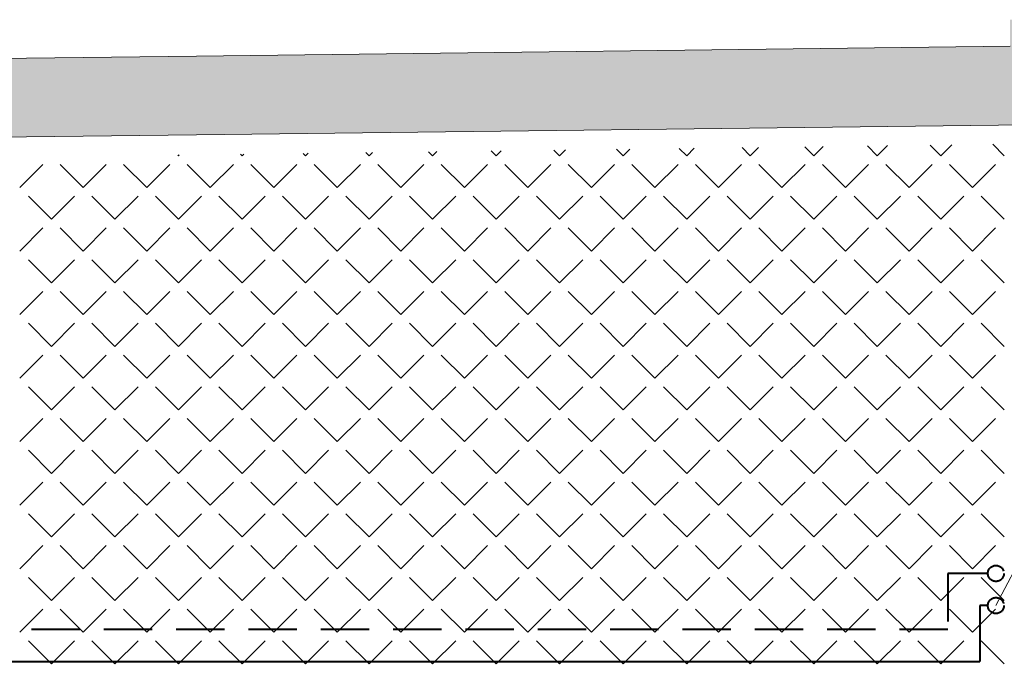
# Model space of a CAD drawing. Header units: millimetres. Extents: x -23540 to 53212, y -37964 to 41185.
# Tile 33 of 203: x -15214 to -14908, y -30243 to -30042. Entities that reach past the tile are written whole.
import ezdxf

# ---------------------------------------------------------------- set-up
doc = ezdxf.new("R2010")
doc.units = ezdxf.units.MM
doc.linetypes.add('DASHED', pattern=[0.75, 0.5, -0.25])
doc.layers.get('0').update_dxf_attribs({"lineweight": 18})
for name, color, linetype, lineweight in [('mm_CO_opisy', 5, 'Continuous', 9), ('mm_CO_rury', 84, 'Continuous', 40), ('PG_ŚCIANY_DZIAŁOWE', 3, 'Continuous', 18)]:
    doc.layers.add(name, color=color, linetype=linetype, lineweight=lineweight)

msp = doc.modelspace()

# ---------------------------------------------------------------- hatches: boundary and pattern name
at = {"layer": 'PG_ŚCIANY_DZIAŁOWE', "true_color": 0x636466, "transparency": 33554610}
h = msp.add_hatch(color=251, dxfattribs=at)
h.dxf.hatch_style = 1
h.paths.add_polyline_path([(-14855.29, -30049.33), (-14855.29, -30041.7), (-14906.29, -30041.7), (-14906.29, -30049.95), (-15159.29, -30053.01), (-15279.29, -30054.47), (-15318.79, -30054.95), (-15318.79, -30401.45), (-15318.79, -30422.95), (-15294.29, -30422.95), (-15294.29, -30079.15), (-15159.29, -30077.51), (-14855.29, -30073.83)])

# ---------------------------------------------------------------- linework, layer by layer
at = {"color": 251, "lineweight": 20, "true_color": 0x636466}
for p, q in [((-14906.29, -30049.95), (-15159.29, -30053.01)), ((-15279.29, -30054.47), (-15159.29, -30053.01)), ((-14855.29, -30073.83), (-15159.29, -30077.51)), ((-15159.29, -30077.51), (-15294.29, -30079.15))]:
    msp.add_line(p, q, dxfattribs=at)
at = {"color": 251, "linetype": 'Continuous', "lineweight": 20, "true_color": 0x636466}
for p, q in [((-14927.84, -30084.02), (-14924.43, -30080.61)), ((-14908.08, -30084.02), (-14911.66, -30080.44)), ((-15145.16, -30084.02), (-15145.66, -30083.52)), ((-15145.16, -30084.02), (-15144.65, -30083.51)), ((-15125.41, -30084.02), (-15126.16, -30083.26)), ((-15125.41, -30084.02), (-15124.63, -30083.24)), ((-15105.65, -30084.02), (-15106.66, -30083.01)), ((-15105.65, -30084.02), (-15104.61, -30082.98)), ((-15085.89, -30084.02), (-15087.16, -30082.75)), ((-15085.89, -30084.02), (-15084.59, -30082.71)), ((-15066.14, -30084.02), (-15067.66, -30082.49)), ((-15066.14, -30084.02), (-15064.57, -30082.45)), ((-15046.38, -30084.02), (-15048.16, -30082.24)), ((-15046.38, -30084.02), (-15044.55, -30082.19)), ((-15026.62, -30084.02), (-15028.66, -30081.98)), ((-15026.62, -30084.02), (-15024.53, -30081.92)), ((-15006.87, -30084.02), (-15009.16, -30081.72)), ((-15006.87, -30084.02), (-15004.51, -30081.66)), ((-14987.11, -30084.02), (-14989.66, -30081.47)), ((-14987.11, -30084.02), (-14984.49, -30081.4)), ((-14967.35, -30084.02), (-14970.16, -30081.21)), ((-14967.35, -30084.02), (-14964.47, -30081.13)), ((-14947.6, -30084.02), (-14950.66, -30080.95)), ((-14947.6, -30084.02), (-14944.45, -30080.87)), ((-14927.84, -30084.02), (-14931.16, -30080.7)), ((-15214.31, -30093.9), (-15207.13, -30086.71)), ((-15194.55, -30093.9), (-15201.74, -30086.71)), ((-15194.55, -30093.9), (-15187.37, -30086.71)), ((-15174.8, -30093.9), (-15181.98, -30086.71)), ((-15174.8, -30093.9), (-15167.61, -30086.71)), ((-15164.92, -30084.02), (-15165.16, -30083.78)), ((-15164.92, -30084.02), (-15164.67, -30083.77)), ((-15155.04, -30093.9), (-15162.22, -30086.71)), ((-15155.04, -30093.9), (-15147.86, -30086.71)), ((-15135.28, -30093.9), (-15142.47, -30086.71)), ((-15135.28, -30093.9), (-15128.1, -30086.71)), ((-15115.53, -30093.9), (-15122.71, -30086.71)), ((-15115.53, -30093.9), (-15108.34, -30086.71)), ((-15095.77, -30093.9), (-15102.95, -30086.71)), ((-15095.77, -30093.9), (-15088.59, -30086.71)), ((-15076.01, -30093.9), (-15083.2, -30086.71)), ((-15076.01, -30093.9), (-15068.83, -30086.71)), ((-15056.26, -30093.9), (-15063.44, -30086.71)), ((-15056.26, -30093.9), (-15049.07, -30086.71)), ((-15036.5, -30093.9), (-15043.68, -30086.71)), ((-15036.5, -30093.9), (-15029.32, -30086.71)), ((-15016.74, -30093.9), (-15023.93, -30086.71)), ((-15016.74, -30093.9), (-15009.56, -30086.71)), ((-14996.99, -30093.9), (-15004.17, -30086.71)), ((-14996.99, -30093.9), (-14989.8, -30086.71)), ((-14977.23, -30093.9), (-14984.42, -30086.71)), ((-14977.23, -30093.9), (-14970.05, -30086.71)), ((-14957.47, -30093.9), (-14964.66, -30086.71)), ((-14957.47, -30093.9), (-14950.29, -30086.71)), ((-14937.72, -30093.9), (-14944.9, -30086.71)), ((-14937.72, -30093.9), (-14930.53, -30086.71)), ((-14917.96, -30093.9), (-14925.15, -30086.71)), ((-14917.96, -30093.9), (-14910.78, -30086.71)), ((-15204.43, -30103.77), (-15211.62, -30096.59)), ((-15204.43, -30103.77), (-15197.25, -30096.59)), ((-15184.67, -30103.77), (-15191.86, -30096.59)), ((-15184.67, -30103.77), (-15177.49, -30096.59)), ((-15164.92, -30103.77), (-15172.1, -30096.59)), ((-15164.92, -30103.77), (-15157.73, -30096.59)), ((-15145.16, -30103.77), (-15152.35, -30096.59)), ((-15145.16, -30103.77), (-15137.98, -30096.59)), ((-15125.41, -30103.77), (-15132.59, -30096.59)), ((-15125.41, -30103.77), (-15118.22, -30096.59)), ((-15105.65, -30103.77), (-15112.83, -30096.59)), ((-15105.65, -30103.77), (-15098.46, -30096.59)), ((-15085.89, -30103.77), (-15093.08, -30096.59)), ((-15085.89, -30103.77), (-15078.71, -30096.59)), ((-15066.14, -30103.77), (-15073.32, -30096.59)), ((-15066.14, -30103.77), (-15058.95, -30096.59)), ((-15046.38, -30103.77), (-15053.56, -30096.59)), ((-15046.38, -30103.77), (-15039.19, -30096.59)), ((-15026.62, -30103.77), (-15033.81, -30096.59)), ((-15026.62, -30103.77), (-15019.44, -30096.59)), ((-15006.87, -30103.77), (-15014.05, -30096.59)), ((-15006.87, -30103.77), (-14999.68, -30096.59)), ((-14987.11, -30103.77), (-14994.29, -30096.59)), ((-14987.11, -30103.77), (-14979.92, -30096.59)), ((-14967.35, -30103.77), (-14974.54, -30096.59)), ((-14967.35, -30103.77), (-14960.17, -30096.59)), ((-14947.6, -30103.77), (-14954.78, -30096.59)), ((-14947.6, -30103.77), (-14940.41, -30096.59)), ((-14927.84, -30103.77), (-14935.02, -30096.59)), ((-14927.84, -30103.77), (-14920.66, -30096.59)), ((-14908.08, -30103.77), (-14915.27, -30096.59)), ((-15214.31, -30113.65), (-15207.13, -30106.47)), ((-15194.55, -30113.65), (-15201.74, -30106.47)), ((-15194.55, -30113.65), (-15187.37, -30106.47)), ((-15174.8, -30113.65), (-15181.98, -30106.47)), ((-15174.8, -30113.65), (-15167.61, -30106.47)), ((-15155.04, -30113.65), (-15162.22, -30106.47)), ((-15155.04, -30113.65), (-15147.86, -30106.47)), ((-15135.28, -30113.65), (-15142.47, -30106.47)), ((-15135.28, -30113.65), (-15128.1, -30106.47)), ((-15115.53, -30113.65), (-15122.71, -30106.47)), ((-15115.53, -30113.65), (-15108.34, -30106.47)), ((-15095.77, -30113.65), (-15102.95, -30106.47)), ((-15095.77, -30113.65), (-15088.59, -30106.47)), ((-15076.01, -30113.65), (-15083.2, -30106.47)), ((-15076.01, -30113.65), (-15068.83, -30106.47)), ((-15056.26, -30113.65), (-15063.44, -30106.47)), ((-15056.26, -30113.65), (-15049.07, -30106.47)), ((-15036.5, -30113.65), (-15043.68, -30106.47)), ((-15036.5, -30113.65), (-15029.32, -30106.47)), ((-15016.74, -30113.65), (-15023.93, -30106.47)), ((-15016.74, -30113.65), (-15009.56, -30106.47)), ((-14996.99, -30113.65), (-15004.17, -30106.47)), ((-14996.99, -30113.65), (-14989.8, -30106.47)), ((-14977.23, -30113.65), (-14984.42, -30106.47)), ((-14977.23, -30113.65), (-14970.05, -30106.47)), ((-14957.47, -30113.65), (-14964.66, -30106.47)), ((-14957.47, -30113.65), (-14950.29, -30106.47)), ((-14937.72, -30113.65), (-14944.9, -30106.47)), ((-14937.72, -30113.65), (-14930.53, -30106.47)), ((-14917.96, -30113.65), (-14925.15, -30106.47)), ((-14917.96, -30113.65), (-14910.78, -30106.47)), ((-15204.43, -30123.53), (-15211.62, -30116.35)), ((-15204.43, -30123.53), (-15197.25, -30116.35)), ((-15184.67, -30123.53), (-15191.86, -30116.35)), ((-15184.67, -30123.53), (-15177.49, -30116.35)), ((-15164.92, -30123.53), (-15172.1, -30116.35)), ((-15164.92, -30123.53), (-15157.73, -30116.35)), ((-15145.16, -30123.53), (-15152.35, -30116.35)), ((-15145.16, -30123.53), (-15137.98, -30116.35)), ((-15125.41, -30123.53), (-15132.59, -30116.35)), ((-15125.41, -30123.53), (-15118.22, -30116.35)), ((-15105.65, -30123.53), (-15112.83, -30116.35)), ((-15105.65, -30123.53), (-15098.46, -30116.35)), ((-15085.89, -30123.53), (-15093.08, -30116.35)), ((-15085.89, -30123.53), (-15078.71, -30116.35)), ((-15066.14, -30123.53), (-15073.32, -30116.35)), ((-15066.14, -30123.53), (-15058.95, -30116.35)), ((-15046.38, -30123.53), (-15053.56, -30116.35)), ((-15046.38, -30123.53), (-15039.19, -30116.35)), ((-15026.62, -30123.53), (-15033.81, -30116.35)), ((-15026.62, -30123.53), (-15019.44, -30116.35)), ((-15006.87, -30123.53), (-15014.05, -30116.35)), ((-15006.87, -30123.53), (-14999.68, -30116.35)), ((-14987.11, -30123.53), (-14994.29, -30116.35)), ((-14987.11, -30123.53), (-14979.92, -30116.35)), ((-14967.35, -30123.53), (-14974.54, -30116.35)), ((-14967.35, -30123.53), (-14960.17, -30116.35)), ((-14947.6, -30123.53), (-14954.78, -30116.35)), ((-14947.6, -30123.53), (-14940.41, -30116.35)), ((-14927.84, -30123.53), (-14935.02, -30116.35)), ((-14927.84, -30123.53), (-14920.66, -30116.35)), ((-14908.08, -30123.53), (-14915.27, -30116.35)), ((-15214.31, -30133.41), (-15207.13, -30126.22)), ((-15194.55, -30133.41), (-15201.74, -30126.22)), ((-15194.55, -30133.41), (-15187.37, -30126.22)), ((-15174.8, -30133.41), (-15181.98, -30126.22)), ((-15174.8, -30133.41), (-15167.61, -30126.22)), ((-15155.04, -30133.41), (-15162.22, -30126.22)), ((-15155.04, -30133.41), (-15147.86, -30126.22)), ((-15135.28, -30133.41), (-15142.47, -30126.22)), ((-15135.28, -30133.41), (-15128.1, -30126.22)), ((-15115.53, -30133.41), (-15122.71, -30126.22)), ((-15115.53, -30133.41), (-15108.34, -30126.22)), ((-15095.77, -30133.41), (-15102.95, -30126.22)), ((-15095.77, -30133.41), (-15088.59, -30126.22)), ((-15076.01, -30133.41), (-15083.2, -30126.22)), ((-15076.01, -30133.41), (-15068.83, -30126.22)), ((-15056.26, -30133.41), (-15063.44, -30126.22)), ((-15056.26, -30133.41), (-15049.07, -30126.22)), ((-15036.5, -30133.41), (-15043.68, -30126.22)), ((-15036.5, -30133.41), (-15029.32, -30126.22)), ((-15016.74, -30133.41), (-15023.93, -30126.22)), ((-15016.74, -30133.41), (-15009.56, -30126.22)), ((-14996.99, -30133.41), (-15004.17, -30126.22)), ((-14996.99, -30133.41), (-14989.8, -30126.22)), ((-14977.23, -30133.41), (-14984.42, -30126.22)), ((-14977.23, -30133.41), (-14970.05, -30126.22)), ((-14957.47, -30133.41), (-14964.66, -30126.22)), ((-14957.47, -30133.41), (-14950.29, -30126.22)), ((-14937.72, -30133.41), (-14944.9, -30126.22)), ((-14937.72, -30133.41), (-14930.53, -30126.22)), ((-14917.96, -30133.41), (-14925.15, -30126.22)), ((-14917.96, -30133.41), (-14910.78, -30126.22)), ((-15204.43, -30143.29), (-15211.62, -30136.1)), ((-15204.43, -30143.29), (-15197.25, -30136.1)), ((-15184.67, -30143.29), (-15191.86, -30136.1)), ((-15184.67, -30143.29), (-15177.49, -30136.1)), ((-15164.92, -30143.29), (-15172.1, -30136.1)), ((-15164.92, -30143.29), (-15157.73, -30136.1)), ((-15145.16, -30143.29), (-15152.35, -30136.1)), ((-15145.16, -30143.29), (-15137.98, -30136.1)), ((-15125.41, -30143.29), (-15132.59, -30136.1)), ((-15125.41, -30143.29), (-15118.22, -30136.1)), ((-15105.65, -30143.29), (-15112.83, -30136.1)), ((-15105.65, -30143.29), (-15098.46, -30136.1)), ((-15085.89, -30143.29), (-15093.08, -30136.1)), ((-15085.89, -30143.29), (-15078.71, -30136.1)), ((-15066.14, -30143.29), (-15073.32, -30136.1)), ((-15066.14, -30143.29), (-15058.95, -30136.1)), ((-15046.38, -30143.29), (-15053.56, -30136.1)), ((-15046.38, -30143.29), (-15039.19, -30136.1)), ((-15026.62, -30143.29), (-15033.81, -30136.1)), ((-15026.62, -30143.29), (-15019.44, -30136.1)), ((-15006.87, -30143.29), (-15014.05, -30136.1)), ((-15006.87, -30143.29), (-14999.68, -30136.1)), ((-14987.11, -30143.29), (-14994.29, -30136.1)), ((-14987.11, -30143.29), (-14979.92, -30136.1)), ((-14967.35, -30143.29), (-14974.54, -30136.1)), ((-14967.35, -30143.29), (-14960.17, -30136.1)), ((-14947.6, -30143.29), (-14954.78, -30136.1)), ((-14947.6, -30143.29), (-14940.41, -30136.1)), ((-14927.84, -30143.29), (-14935.02, -30136.1)), ((-14927.84, -30143.29), (-14920.66, -30136.1)), ((-14908.08, -30143.29), (-14915.27, -30136.1)), ((-15214.31, -30153.17), (-15207.13, -30145.98)), ((-15194.55, -30153.17), (-15201.74, -30145.98)), ((-15194.55, -30153.17), (-15187.37, -30145.98)), ((-15174.8, -30153.17), (-15181.98, -30145.98)), ((-15174.8, -30153.17), (-15167.61, -30145.98)), ((-15155.04, -30153.17), (-15162.22, -30145.98)), ((-15155.04, -30153.17), (-15147.86, -30145.98)), ((-15135.28, -30153.17), (-15142.47, -30145.98)), ((-15135.28, -30153.17), (-15128.1, -30145.98)), ((-15115.53, -30153.17), (-15122.71, -30145.98)), ((-15115.53, -30153.17), (-15108.34, -30145.98)), ((-15095.77, -30153.17), (-15102.95, -30145.98)), ((-15095.77, -30153.17), (-15088.59, -30145.98)), ((-15076.01, -30153.17), (-15083.2, -30145.98)), ((-15076.01, -30153.17), (-15068.83, -30145.98)), ((-15056.26, -30153.17), (-15063.44, -30145.98)), ((-15056.26, -30153.17), (-15049.07, -30145.98)), ((-15036.5, -30153.17), (-15043.68, -30145.98)), ((-15036.5, -30153.17), (-15029.32, -30145.98)), ((-15016.74, -30153.17), (-15023.93, -30145.98)), ((-15016.74, -30153.17), (-15009.56, -30145.98)), ((-14996.99, -30153.17), (-15004.17, -30145.98)), ((-14996.99, -30153.17), (-14989.8, -30145.98)), ((-14977.23, -30153.17), (-14984.42, -30145.98)), ((-14977.23, -30153.17), (-14970.05, -30145.98)), ((-14957.47, -30153.17), (-14964.66, -30145.98)), ((-14957.47, -30153.17), (-14950.29, -30145.98)), ((-14937.72, -30153.17), (-14944.9, -30145.98)), ((-14937.72, -30153.17), (-14930.53, -30145.98)), ((-14917.96, -30153.17), (-14925.15, -30145.98)), ((-14917.96, -30153.17), (-14910.78, -30145.98)), ((-15204.43, -30163.04), (-15211.62, -30155.86)), ((-15204.43, -30163.04), (-15197.25, -30155.86)), ((-15184.67, -30163.04), (-15191.86, -30155.86)), ((-15184.67, -30163.04), (-15177.49, -30155.86)), ((-15164.92, -30163.04), (-15172.1, -30155.86)), ((-15164.92, -30163.04), (-15157.73, -30155.86)), ((-15145.16, -30163.04), (-15152.35, -30155.86)), ((-15145.16, -30163.04), (-15137.98, -30155.86)), ((-15125.41, -30163.04), (-15132.59, -30155.86)), ((-15125.41, -30163.04), (-15118.22, -30155.86)), ((-15105.65, -30163.04), (-15112.83, -30155.86)), ((-15105.65, -30163.04), (-15098.46, -30155.86)), ((-15085.89, -30163.04), (-15093.08, -30155.86)), ((-15085.89, -30163.04), (-15078.71, -30155.86)), ((-15066.14, -30163.04), (-15073.32, -30155.86)), ((-15066.14, -30163.04), (-15058.95, -30155.86)), ((-15046.38, -30163.04), (-15053.56, -30155.86)), ((-15046.38, -30163.04), (-15039.19, -30155.86)), ((-15026.62, -30163.04), (-15033.81, -30155.86)), ((-15026.62, -30163.04), (-15019.44, -30155.86)), ((-15006.87, -30163.04), (-15014.05, -30155.86)), ((-15006.87, -30163.04), (-14999.68, -30155.86)), ((-14987.11, -30163.04), (-14994.29, -30155.86)), ((-14987.11, -30163.04), (-14979.92, -30155.86)), ((-14967.35, -30163.04), (-14974.54, -30155.86)), ((-14967.35, -30163.04), (-14960.17, -30155.86)), ((-14947.6, -30163.04), (-14954.78, -30155.86)), ((-14947.6, -30163.04), (-14940.41, -30155.86)), ((-14927.84, -30163.04), (-14935.02, -30155.86)), ((-14927.84, -30163.04), (-14920.66, -30155.86)), ((-14908.08, -30163.04), (-14915.27, -30155.86)), ((-15214.31, -30172.92), (-15207.13, -30165.74)), ((-15194.55, -30172.92), (-15201.74, -30165.74)), ((-15194.55, -30172.92), (-15187.37, -30165.74)), ((-15174.8, -30172.92), (-15181.98, -30165.74)), ((-15174.8, -30172.92), (-15167.61, -30165.74)), ((-15155.04, -30172.92), (-15162.22, -30165.74)), ((-15155.04, -30172.92), (-15147.86, -30165.74)), ((-15135.28, -30172.92), (-15142.47, -30165.74)), ((-15135.28, -30172.92), (-15128.1, -30165.74)), ((-15115.53, -30172.92), (-15122.71, -30165.74)), ((-15115.53, -30172.92), (-15108.34, -30165.74)), ((-15095.77, -30172.92), (-15102.95, -30165.74)), ((-15095.77, -30172.92), (-15088.59, -30165.74)), ((-15076.01, -30172.92), (-15083.2, -30165.74)), ((-15076.01, -30172.92), (-15068.83, -30165.74)), ((-15056.26, -30172.92), (-15063.44, -30165.74)), ((-15056.26, -30172.92), (-15049.07, -30165.74)), ((-15036.5, -30172.92), (-15043.68, -30165.74)), ((-15036.5, -30172.92), (-15029.32, -30165.74)), ((-15016.74, -30172.92), (-15023.93, -30165.74)), ((-15016.74, -30172.92), (-15009.56, -30165.74)), ((-14996.99, -30172.92), (-15004.17, -30165.74)), ((-14996.99, -30172.92), (-14989.8, -30165.74)), ((-14977.23, -30172.92), (-14984.42, -30165.74)), ((-14977.23, -30172.92), (-14970.05, -30165.74)), ((-14957.47, -30172.92), (-14964.66, -30165.74)), ((-14957.47, -30172.92), (-14950.29, -30165.74)), ((-14937.72, -30172.92), (-14944.9, -30165.74)), ((-14937.72, -30172.92), (-14930.53, -30165.74)), ((-14917.96, -30172.92), (-14925.15, -30165.74)), ((-14917.96, -30172.92), (-14910.78, -30165.74)), ((-15204.43, -30182.8), (-15211.62, -30175.62)), ((-15204.43, -30182.8), (-15197.25, -30175.62)), ((-15184.67, -30182.8), (-15191.86, -30175.62)), ((-15184.67, -30182.8), (-15177.49, -30175.62)), ((-15164.92, -30182.8), (-15172.1, -30175.62)), ((-15164.92, -30182.8), (-15157.73, -30175.62)), ((-15145.16, -30182.8), (-15152.35, -30175.62)), ((-15145.16, -30182.8), (-15137.98, -30175.62)), ((-15125.41, -30182.8), (-15132.59, -30175.62)), ((-15125.41, -30182.8), (-15118.22, -30175.62)), ((-15105.65, -30182.8), (-15112.83, -30175.62)), ((-15105.65, -30182.8), (-15098.46, -30175.62)), ((-15085.89, -30182.8), (-15093.08, -30175.62)), ((-15085.89, -30182.8), (-15078.71, -30175.62)), ((-15066.14, -30182.8), (-15073.32, -30175.62)), ((-15066.14, -30182.8), (-15058.95, -30175.62)), ((-15046.38, -30182.8), (-15053.56, -30175.62)), ((-15046.38, -30182.8), (-15039.19, -30175.62)), ((-15026.62, -30182.8), (-15033.81, -30175.62)), ((-15026.62, -30182.8), (-15019.44, -30175.62)), ((-15006.87, -30182.8), (-15014.05, -30175.62)), ((-15006.87, -30182.8), (-14999.68, -30175.62)), ((-14987.11, -30182.8), (-14994.29, -30175.62)), ((-14987.11, -30182.8), (-14979.92, -30175.62)), ((-14967.35, -30182.8), (-14974.54, -30175.62)), ((-14967.35, -30182.8), (-14960.17, -30175.62)), ((-14947.6, -30182.8), (-14954.78, -30175.62)), ((-14947.6, -30182.8), (-14940.41, -30175.62)), ((-14927.84, -30182.8), (-14935.02, -30175.62)), ((-14927.84, -30182.8), (-14920.66, -30175.62)), ((-14908.08, -30182.8), (-14915.27, -30175.62)), ((-15214.31, -30192.68), (-15207.13, -30185.49)), ((-15194.55, -30192.68), (-15201.74, -30185.49)), ((-15194.55, -30192.68), (-15187.37, -30185.49)), ((-15174.8, -30192.68), (-15181.98, -30185.49)), ((-15174.8, -30192.68), (-15167.61, -30185.49)), ((-15155.04, -30192.68), (-15162.22, -30185.49)), ((-15155.04, -30192.68), (-15147.86, -30185.49)), ((-15135.28, -30192.68), (-15142.47, -30185.49)), ((-15135.28, -30192.68), (-15128.1, -30185.49)), ((-15115.53, -30192.68), (-15122.71, -30185.49)), ((-15115.53, -30192.68), (-15108.34, -30185.49)), ((-15095.77, -30192.68), (-15102.95, -30185.49)), ((-15095.77, -30192.68), (-15088.59, -30185.49)), ((-15076.01, -30192.68), (-15083.2, -30185.49)), ((-15076.01, -30192.68), (-15068.83, -30185.49)), ((-15056.26, -30192.68), (-15063.44, -30185.49)), ((-15056.26, -30192.68), (-15049.07, -30185.49)), ((-15036.5, -30192.68), (-15043.68, -30185.49)), ((-15036.5, -30192.68), (-15029.32, -30185.49)), ((-15016.74, -30192.68), (-15023.93, -30185.49)), ((-15016.74, -30192.68), (-15009.56, -30185.49)), ((-14996.99, -30192.68), (-15004.17, -30185.49)), ((-14996.99, -30192.68), (-14989.8, -30185.49)), ((-14977.23, -30192.68), (-14984.42, -30185.49)), ((-14977.23, -30192.68), (-14970.05, -30185.49)), ((-14957.47, -30192.68), (-14964.66, -30185.49)), ((-14957.47, -30192.68), (-14950.29, -30185.49)), ((-14937.72, -30192.68), (-14944.9, -30185.49)), ((-14937.72, -30192.68), (-14930.53, -30185.49)), ((-14917.96, -30192.68), (-14925.15, -30185.49)), ((-14917.96, -30192.68), (-14910.78, -30185.49)), ((-15204.43, -30202.56), (-15211.62, -30195.37)), ((-15204.43, -30202.56), (-15197.25, -30195.37)), ((-15184.67, -30202.56), (-15191.86, -30195.37)), ((-15184.67, -30202.56), (-15177.49, -30195.37)), ((-15164.92, -30202.56), (-15172.1, -30195.37)), ((-15164.92, -30202.56), (-15157.73, -30195.37)), ((-15145.16, -30202.56), (-15152.35, -30195.37)), ((-15145.16, -30202.56), (-15137.98, -30195.37)), ((-15125.41, -30202.56), (-15132.59, -30195.37)), ((-15125.41, -30202.56), (-15118.22, -30195.37)), ((-15105.65, -30202.56), (-15112.83, -30195.37)), ((-15105.65, -30202.56), (-15098.46, -30195.37)), ((-15085.89, -30202.56), (-15093.08, -30195.37)), ((-15085.89, -30202.56), (-15078.71, -30195.37)), ((-15066.14, -30202.56), (-15073.32, -30195.37)), ((-15066.14, -30202.56), (-15058.95, -30195.37)), ((-15046.38, -30202.56), (-15053.56, -30195.37)), ((-15046.38, -30202.56), (-15039.19, -30195.37)), ((-15026.62, -30202.56), (-15033.81, -30195.37)), ((-15026.62, -30202.56), (-15019.44, -30195.37)), ((-15006.87, -30202.56), (-15014.05, -30195.37)), ((-15006.87, -30202.56), (-14999.68, -30195.37)), ((-14987.11, -30202.56), (-14994.29, -30195.37)), ((-14987.11, -30202.56), (-14979.92, -30195.37)), ((-14967.35, -30202.56), (-14974.54, -30195.37)), ((-14967.35, -30202.56), (-14960.17, -30195.37)), ((-14947.6, -30202.56), (-14954.78, -30195.37)), ((-14947.6, -30202.56), (-14940.41, -30195.37)), ((-14927.84, -30202.56), (-14935.02, -30195.37)), ((-14927.84, -30202.56), (-14920.66, -30195.37)), ((-14908.08, -30202.56), (-14915.27, -30195.37)), ((-15214.31, -30212.44), (-15207.13, -30205.25)), ((-15194.55, -30212.44), (-15201.74, -30205.25)), ((-15194.55, -30212.44), (-15187.37, -30205.25)), ((-15174.8, -30212.44), (-15181.98, -30205.25)), ((-15174.8, -30212.44), (-15167.61, -30205.25)), ((-15155.04, -30212.44), (-15162.22, -30205.25)), ((-15155.04, -30212.44), (-15147.86, -30205.25)), ((-15135.28, -30212.44), (-15142.47, -30205.25)), ((-15135.28, -30212.44), (-15128.1, -30205.25)), ((-15115.53, -30212.44), (-15122.71, -30205.25)), ((-15115.53, -30212.44), (-15108.34, -30205.25)), ((-15095.77, -30212.44), (-15102.95, -30205.25)), ((-15095.77, -30212.44), (-15088.59, -30205.25)), ((-15076.01, -30212.44), (-15083.2, -30205.25)), ((-15076.01, -30212.44), (-15068.83, -30205.25)), ((-15056.26, -30212.44), (-15063.44, -30205.25)), ((-15056.26, -30212.44), (-15049.07, -30205.25)), ((-15036.5, -30212.44), (-15043.68, -30205.25)), ((-15036.5, -30212.44), (-15029.32, -30205.25)), ((-15016.74, -30212.44), (-15023.93, -30205.25)), ((-15016.74, -30212.44), (-15009.56, -30205.25)), ((-14996.99, -30212.44), (-15004.17, -30205.25)), ((-14996.99, -30212.44), (-14989.8, -30205.25)), ((-14977.23, -30212.44), (-14984.42, -30205.25)), ((-14977.23, -30212.44), (-14970.05, -30205.25)), ((-14957.47, -30212.44), (-14964.66, -30205.25)), ((-14957.47, -30212.44), (-14950.29, -30205.25)), ((-14937.72, -30212.44), (-14944.9, -30205.25)), ((-14937.72, -30212.44), (-14930.53, -30205.25)), ((-14917.96, -30212.44), (-14925.15, -30205.25)), ((-14917.96, -30212.44), (-14910.78, -30205.25)), ((-15204.43, -30222.31), (-15211.62, -30215.13)), ((-15204.43, -30222.31), (-15197.25, -30215.13)), ((-15184.67, -30222.31), (-15191.86, -30215.13)), ((-15184.67, -30222.31), (-15177.49, -30215.13)), ((-15164.92, -30222.31), (-15172.1, -30215.13)), ((-15164.92, -30222.31), (-15157.73, -30215.13)), ((-15145.16, -30222.31), (-15152.35, -30215.13)), ((-15145.16, -30222.31), (-15137.98, -30215.13)), ((-15125.41, -30222.31), (-15132.59, -30215.13)), ((-15125.41, -30222.31), (-15118.22, -30215.13)), ((-15105.65, -30222.31), (-15112.83, -30215.13)), ((-15105.65, -30222.31), (-15098.46, -30215.13)), ((-15085.89, -30222.31), (-15093.08, -30215.13)), ((-15085.89, -30222.31), (-15078.71, -30215.13)), ((-15066.14, -30222.31), (-15073.32, -30215.13)), ((-15066.14, -30222.31), (-15058.95, -30215.13)), ((-15046.38, -30222.31), (-15053.56, -30215.13)), ((-15046.38, -30222.31), (-15039.19, -30215.13)), ((-15026.62, -30222.31), (-15033.81, -30215.13)), ((-15026.62, -30222.31), (-15019.44, -30215.13)), ((-15006.87, -30222.31), (-15014.05, -30215.13)), ((-15006.87, -30222.31), (-14999.68, -30215.13)), ((-14987.11, -30222.31), (-14994.29, -30215.13)), ((-14987.11, -30222.31), (-14979.92, -30215.13)), ((-14967.35, -30222.31), (-14974.54, -30215.13)), ((-14967.35, -30222.31), (-14960.17, -30215.13)), ((-14947.6, -30222.31), (-14954.78, -30215.13)), ((-14947.6, -30222.31), (-14940.41, -30215.13)), ((-14927.84, -30222.31), (-14935.02, -30215.13)), ((-14927.84, -30222.31), (-14920.66, -30215.13)), ((-14908.08, -30222.31), (-14915.27, -30215.13)), ((-15214.31, -30232.19), (-15207.13, -30225.01)), ((-15194.55, -30232.19), (-15201.74, -30225.01)), ((-15194.55, -30232.19), (-15187.37, -30225.01)), ((-15174.8, -30232.19), (-15181.98, -30225.01)), ((-15174.8, -30232.19), (-15167.61, -30225.01)), ((-15155.04, -30232.19), (-15162.22, -30225.01)), ((-15155.04, -30232.19), (-15147.86, -30225.01)), ((-15135.28, -30232.19), (-15142.47, -30225.01)), ((-15135.28, -30232.19), (-15128.1, -30225.01)), ((-15115.53, -30232.19), (-15122.71, -30225.01)), ((-15115.53, -30232.19), (-15108.34, -30225.01)), ((-15095.77, -30232.19), (-15102.95, -30225.01)), ((-15095.77, -30232.19), (-15088.59, -30225.01)), ((-15076.01, -30232.19), (-15083.2, -30225.01)), ((-15076.01, -30232.19), (-15068.83, -30225.01)), ((-15056.26, -30232.19), (-15063.44, -30225.01)), ((-15056.26, -30232.19), (-15049.07, -30225.01)), ((-15036.5, -30232.19), (-15043.68, -30225.01)), ((-15036.5, -30232.19), (-15029.32, -30225.01)), ((-15016.74, -30232.19), (-15023.93, -30225.01)), ((-15016.74, -30232.19), (-15009.56, -30225.01)), ((-14996.99, -30232.19), (-15004.17, -30225.01)), ((-14996.99, -30232.19), (-14989.8, -30225.01)), ((-14977.23, -30232.19), (-14984.42, -30225.01)), ((-14977.23, -30232.19), (-14970.05, -30225.01)), ((-14957.47, -30232.19), (-14964.66, -30225.01)), ((-14957.47, -30232.19), (-14950.29, -30225.01)), ((-14937.72, -30232.19), (-14944.9, -30225.01)), ((-14937.72, -30232.19), (-14930.53, -30225.01)), ((-14917.96, -30232.19), (-14925.15, -30225.01)), ((-14917.96, -30232.19), (-14910.78, -30225.01)), ((-15204.43, -30242.07), (-15211.62, -30234.89)), ((-15204.43, -30242.07), (-15197.25, -30234.89)), ((-15184.67, -30242.07), (-15191.86, -30234.89)), ((-15184.67, -30242.07), (-15177.49, -30234.89)), ((-15164.92, -30242.07), (-15172.1, -30234.89)), ((-15164.92, -30242.07), (-15157.73, -30234.89)), ((-15145.16, -30242.07), (-15152.35, -30234.89)), ((-15145.16, -30242.07), (-15137.98, -30234.89)), ((-15125.41, -30242.07), (-15132.59, -30234.89)), ((-15125.41, -30242.07), (-15118.22, -30234.89)), ((-15105.65, -30242.07), (-15112.83, -30234.89)), ((-15105.65, -30242.07), (-15098.46, -30234.89)), ((-15085.89, -30242.07), (-15093.08, -30234.89)), ((-15085.89, -30242.07), (-15078.71, -30234.89)), ((-15066.14, -30242.07), (-15073.32, -30234.89)), ((-15066.14, -30242.07), (-15058.95, -30234.89)), ((-15046.38, -30242.07), (-15053.56, -30234.89)), ((-15046.38, -30242.07), (-15039.19, -30234.89)), ((-15026.62, -30242.07), (-15033.81, -30234.89)), ((-15026.62, -30242.07), (-15019.44, -30234.89)), ((-15006.87, -30242.07), (-15014.05, -30234.89)), ((-15006.87, -30242.07), (-14999.68, -30234.89)), ((-14987.11, -30242.07), (-14994.29, -30234.89)), ((-14987.11, -30242.07), (-14979.92, -30234.89)), ((-14967.35, -30242.07), (-14974.54, -30234.89)), ((-14967.35, -30242.07), (-14960.17, -30234.89)), ((-14947.6, -30242.07), (-14954.78, -30234.89)), ((-14947.6, -30242.07), (-14940.41, -30234.89)), ((-14927.84, -30242.07), (-14935.02, -30234.89)), ((-14927.84, -30242.07), (-14920.66, -30234.89)), ((-14908.08, -30242.07), (-14915.27, -30234.89))]:
    msp.add_line(p, q, dxfattribs=at)
at = {"layer": 'mm_CO_opisy'}
msp.add_line((-14849.68, -30107.29), (-14910.69, -30223.91), dxfattribs=at)
at = {"layer": 'mm_CO_rury', "linetype": 'DASHED', "ltscale": 30}
for p, q in [((-14913.19, -30213.91), (-14925.69, -30213.91)), ((-14925.69, -30213.91), (-14925.69, -30231.25)), ((-15525.65, -30231.25), (-14925.69, -30231.25))]:
    msp.add_line(p, q, dxfattribs=at)
at = {"layer": 'mm_CO_rury'}
for p, q in [((-14915.69, -30223.91), (-14915.69, -30241.25)), ((-14913.19, -30223.91), (-14915.69, -30223.91)), ((-15525.65, -30241.25), (-14915.69, -30241.25))]:
    msp.add_line(p, q, dxfattribs=at)
at = {"layer": 'mm_CO_rury', "linetype": 'DASHED', "ltscale": 30}
for centre in [(-14910.69, -30213.91), (-14910.69, -30223.91)]:
    msp.add_circle(centre, 2.5, dxfattribs=at)

doc.saveas('drawing.dxf')
